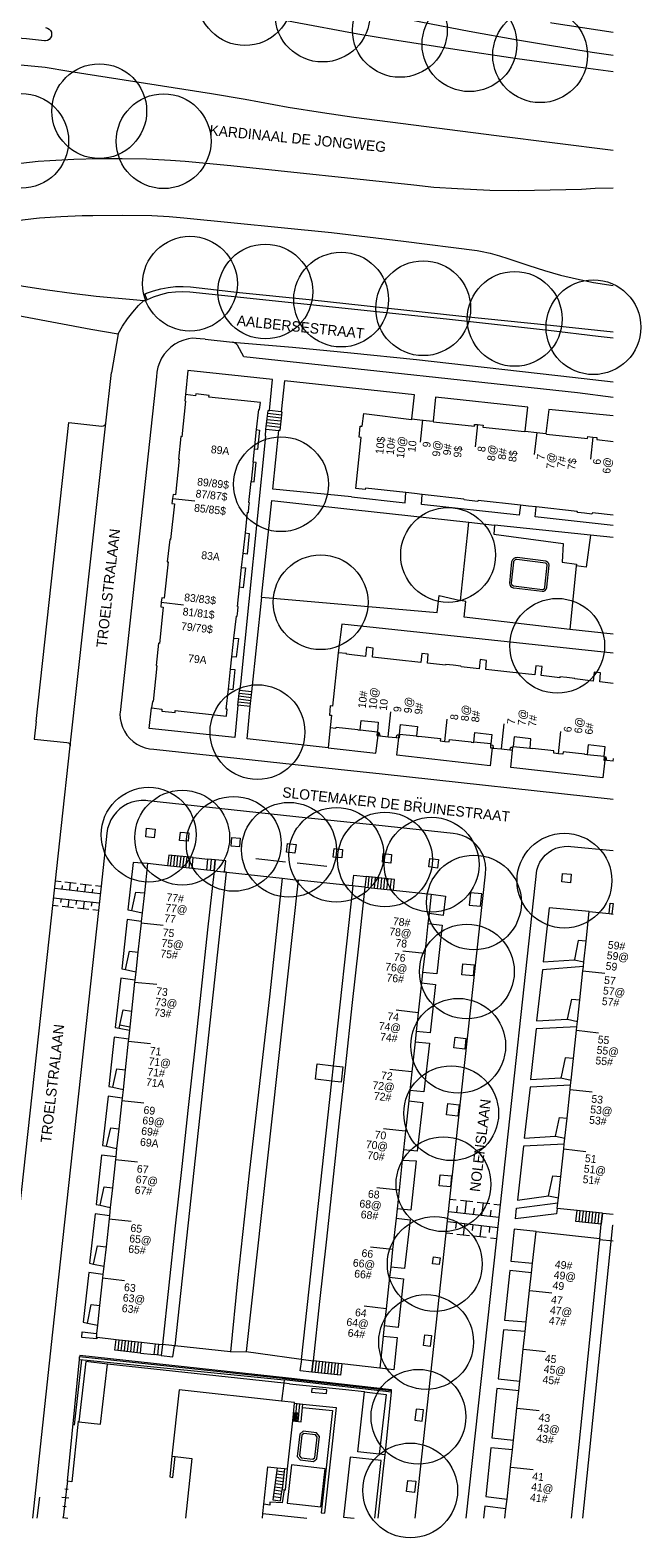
# Model space of a CAD drawing. Header units: metres. Extents: x 134994 to 136506, y 457393 to 459006.
# Tile 60 of 171: x 136421 to 136504, y 457397 to 457601. Entities that reach past the tile are written whole.
import ezdxf
from ezdxf.enums import TextEntityAlignment as Align

# ---------------------------------------------------------------- set-up
doc = ezdxf.new("R2010")
doc.units = ezdxf.units.M
for name, color, linetype, lineweight in [('B-WE-GR-BOOM-S', 250, 'Continuous', 13), ('B-WE-GW_TALUDLIJNEN', 251, 'Continuous', 5), ('B-WE-KG_BEBOUWING', 251, 'Continuous', 20), ('B-WE-KG_BEBOUWING TUSSENMUUR', 251, 'Continuous', 5), ('B-WE-KG_HUISNR', 251, 'Continuous', 5), ('B-WE-KG_ONDERGROND_REST', 251, 'Continuous', 5), ('B-WE-KG_STRAATNAAM', 251, 'Continuous', 5)]:
    doc.layers.add(name, color=color, linetype=linetype, lineweight=lineweight)
doc.styles.add('Styledgn000', font='dgn000.shx')

# ---------------------------------------------------------------- blocks, each defined once
blk = doc.blocks.new('SGR-BOOM_02')
blk.add_circle((0, 0), 6.4)

msp = doc.modelspace()

# ---------------------------------------------------------------- linework, layer by layer
at = {"layer": 'B-WE-GW_TALUDLIJNEN'}
for p, q in [((136456.99, 457415.53), (136458.12, 457415.41)), ((136456.74, 457413.14), (136457.87, 457413.02))]:
    msp.add_line(p, q, dxfattribs=at)
at = {"layer": 'B-WE-KG_BEBOUWING', "flags": 128}
for points in [[(136451.87, 457547.04), (136452.16, 457549.76), (136452.27, 457549.75), (136452.37, 457550.69), (136445.43, 457551.41), (136445.46, 457551.64), (136443.65, 457551.85), (136443.63, 457551.61), (136442.28, 457551.78), (136442.17, 457550.9), (136442.28, 457550.89), (136441.76, 457546.07), (136441.65, 457546.08), (136441.32, 457543.05), (136441.43, 457543.04), (136440.91, 457538.22), (136440.58, 457538.26), (136440.52, 457537.72), (136440.44, 457537.04), (136440.77, 457536.99), (136440.25, 457532.19), (136440.15, 457532.21), (136439.81, 457529.18), (136439.92, 457529.16), (136439.39, 457524.26), (136439.07, 457524.31), (136439, 457523.71), (136438.93, 457523.08), (136439.26, 457523.05), (136438.74, 457518.15), (136438.63, 457518.17), (136438.3, 457515.16), (136438.41, 457515.13), (136437.88, 457510.32), (136437.79, 457510.33), (136437.69, 457509.45), (136439.09, 457509.28), (136439.08, 457509.02), (136440.86, 457508.83), (136440.89, 457509.1), (136447.79, 457508.34), (136447.89, 457509.25), (136447.76, 457509.26), (136448.06, 457511.97), (136448.35, 457514.67), (136448.53, 457516.36), (136448.8, 457518.85), (136449.13, 457521.84), (136449.23, 457521.82), (136449.31, 457522.57), (136449.37, 457523.15), (136449.27, 457523.16), (136449.55, 457525.75), (136449.84, 457528.4), (136450.04, 457530.28), (136450.35, 457533.07), (136450.88, 457533), (136450.58, 457530.21), (136450.04, 457530.28)], [(136500, 457535.48), (136497.2, 457535.77), (136497.11, 457535.63), (136496.14, 457535.73), (136495.24, 457535.82), (136495.17, 457535.96), (136489.62, 457536.59), (136488.6, 457536.7), (136487.48, 457536.83), (136481.8, 457537.47), (136481.73, 457537.34), (136480.58, 457537.47), (136479.89, 457537.55), (136479.83, 457537.64), (136474.21, 457538.28), (136473.19, 457538.39), (136472.01, 457538.52), (136466.57, 457539.14), (136466.52, 457538.94), (136465.25, 457539.07), (136465.98, 457545.97), (136465.7, 457546.01), (136465.85, 457547.51), (136466.12, 457547.48), (136466.33, 457549.19), (136472.77, 457548.41), (136472.83, 457548.47), (136474.28, 457548.31), (136475.69, 457548.15), (136475.75, 457548.08), (136481.27, 457547.5), (136481.31, 457547.74), (136481.7, 457547.7), (136482.45, 457547.62), (136482.43, 457547.36), (136488.05, 457546.76), (136488.09, 457546.82), (136488.13, 457546.81), (136489.69, 457546.65), (136490.94, 457546.52), (136491, 457546.41), (136496.53, 457545.82), (136496.57, 457546.09), (136497.27, 457546.02), (136497.8, 457545.96), (136497.81, 457545.69), (136500, 457545.44)], [(136451.39, 457542.63), (136451.11, 457540.03), (136451.53, 457539.97), (136451.81, 457542.59), (136451.39, 457542.63), (136451.58, 457544.37), (136451.87, 457547.04), (136452.26, 457546.97), (136451.98, 457544.34), (136451.58, 457544.37)], [(136450.35, 457533.07), (136450.65, 457535.86), (136450.76, 457535.85), (136450.83, 457536.58), (136450.9, 457537.16), (136450.8, 457537.18), (136451.11, 457540.03)], [(136500, 457512.75), (136498.2, 457512.96), (136498.31, 457514.17), (136497.44, 457514.28), (136497.31, 457513.05), (136494.84, 457513.35), (136494.84, 457513.43), (136493.74, 457513.55), (136492.81, 457513.65), (136492.79, 457513.52), (136490.29, 457513.8), (136490.41, 457515.05), (136489.58, 457515.14), (136489.45, 457513.89), (136486.06, 457514.27), (136482.82, 457514.62), (136482.92, 457515.84), (136482.06, 457515.96), (136481.9, 457514.72), (136479.47, 457514.99), (136479.44, 457515.09), (136478.41, 457515.21), (136477.44, 457515.32), (136477.39, 457515.21), (136474.94, 457515.49), (136475.03, 457516.69), (136474.16, 457516.8), (136474.04, 457515.58), (136470.74, 457515.95), (136467.51, 457516.31), (136467.61, 457517.51), (136466.72, 457517.63), (136466.58, 457516.4), (136464.02, 457516.68), (136464.01, 457516.78), (136462.89, 457516.9), (136462.11, 457509.67), (136461.82, 457509.71), (136461.69, 457508.48), (136461.96, 457508.44), (136461.81, 457506.8), (136462.58, 457506.72), (136462.6, 457506.84), (136465.52, 457506.52), (136465.52, 457506.47), (136465.84, 457506.43), (136465.85, 457506.48), (136465.98, 457507.76), (136468.3, 457507.51), (136468.17, 457506.23), (136468.15, 457506.11), (136468.31, 457506.1), (136468.43, 457506.08), (136468.49, 457505.67), (136469.61, 457505.55), (136470.71, 457505.43), (136470.86, 457505.82), (136471.11, 457505.79), (136471.14, 457505.79), (136471.16, 457505.91), (136471.29, 457507.18), (136473.59, 457506.93), (136473.46, 457505.66), (136473.46, 457505.61), (136473.78, 457505.58), (136473.78, 457505.63), (136476.71, 457505.31), (136476.67, 457504.98), (136477.29, 457504.91), (136477.88, 457504.85), (136477.92, 457505.18), (136480.86, 457504.86), (136480.86, 457504.81), (136481.17, 457504.78), (136481.18, 457504.83), (136481.33, 457506.1), (136483.62, 457505.85), (136483.49, 457504.58), (136483.47, 457504.46), (136483.75, 457504.43), (136483.81, 457504.02), (136484.93, 457503.9), (136486.04, 457503.78), (136486.18, 457504.16), (136486.48, 457504.12), (136486.49, 457504.25), (136488.79, 457504), (136488.91, 457505.28), (136486.63, 457505.52), (136486.49, 457504.25)], [(136500, 457502.27), (136499.14, 457502.36), (136499.08, 457502.77), (136498.91, 457502.79), (136498.8, 457502.8), (136498.82, 457502.92), (136498.95, 457504.19), (136496.63, 457504.44), (136496.5, 457503.17), (136496.5, 457503.12), (136496.17, 457503.15), (136496.17, 457503.2), (136493.24, 457503.52), (136493.21, 457503.19), (136492.62, 457503.26), (136491.99, 457503.33), (136492.02, 457503.65), (136489.1, 457503.97), (136489.1, 457503.92), (136488.78, 457503.95), (136488.79, 457504)], [(136498.2, 457437.8), (136498.41, 457439.7), (136498.57, 457441.21), (136500, 457441.05)], [(136485.4, 457400), (136485.54, 457401.29), (136485.68, 457402.58), (136486.15, 457406.91), (136486.4, 457409.23), (136486.55, 457410.55), (136487.01, 457414.87), (136487.27, 457417.22), (136487.41, 457418.52), (136487.87, 457422.82), (136488.13, 457425.23), (136488.27, 457426.52), (136488.73, 457430.78), (136488.99, 457433.16), (136489.13, 457434.46), (136489.6, 457438.73), (136498.2, 457437.8), (136498.18, 457437.6), (136497.39, 457429.86), (136496.58, 457421.9), (136495.77, 457413.94), (136494.96, 457405.98), (136494.35, 457400)], [(136452.65, 457400), (136452.72, 457400.64), (136452.85, 457401.88), (136453.39, 457406.94), (136454.65, 457406.8), (136455.64, 457406.7), (136456.06, 457406.65), (136456.74, 457413.14), (136456.99, 457415.53), (136457, 457415.64), (136455.25, 457415.83), (136441.42, 457417.34), (136440.44, 457408.38), (136440.87, 457408.33), (136443.12, 457408.08), (136442.25, 457400)]]:
    msp.add_lwpolyline(points, dxfattribs=at)
at = {"layer": 'B-WE-KG_BEBOUWING'}
for points in [[(136449.84, 457528.4), (136450.36, 457528.34), (136450.07, 457525.68), (136449.55, 457525.75)], [(136448.8, 457518.85), (136449.4, 457518.8), (136449.11, 457516.29), (136448.53, 457516.36)], [(136448.35, 457514.67), (136448.94, 457514.61), (136448.85, 457513.73), (136448.65, 457511.88), (136448.06, 457511.97)], [(136465.85, 457506.48), (136468.17, 457506.23)], [(136471.16, 457505.91), (136473.46, 457505.66)], [(136483.49, 457504.58), (136481.18, 457504.83)], [(136496.5, 457503.17), (136498.82, 457502.92)], [(136446.12, 457487.44), (136445.25, 457479.46), (136444.38, 457471.47), (136443.51, 457463.48), (136442.64, 457455.48), (136441.77, 457447.49), (136440.89, 457439.49), (136440.02, 457431.5), (136439.14, 457423.45)], [(136466.48, 457485.23), (136470.33, 457484.82), (136475.43, 457484.27), (136475.15, 457481.69), (136475, 457480.32), (136474.56, 457476.28), (136474.28, 457473.7), (136474.13, 457472.33), (136473.69, 457468.28), (136473.42, 457465.73), (136473.27, 457464.36), (136472.83, 457460.28), (136472.55, 457457.75), (136472.4, 457456.36), (136471.96, 457452.28), (136471.69, 457449.76), (136471.54, 457448.37), (136471.1, 457444.29), (136470.83, 457441.8), (136470.69, 457440.53), (136470.23, 457436.29), (136469.97, 457433.93), (136469.83, 457432.56), (136469.36, 457428.29), (136469.11, 457425.97), (136468.96, 457424.61), (136468.5, 457420.29), (136463.37, 457420.85), (136459.51, 457421.28)], [(136498.57, 457441.21), (136495.13, 457441.57), (136492.46, 457441.85), (136492.55, 457442.6), (136492.62, 457443.28), (136492.93, 457446.16), (136493.33, 457449.87), (136493.4, 457450.51), (136493.49, 457451.32), (136493.78, 457454.03), (136494.2, 457457.89), (136494.26, 457458.5), (136494.33, 457459.18), (136494.65, 457462.11), (136495.06, 457465.9), (136495.11, 457466.39), (136495.19, 457467.1), (136495.5, 457470), (136495.93, 457473.92), (136495.99, 457474.5), (136496.05, 457475.13), (136496.36, 457477.93), (136496.79, 457481.93), (136499.46, 457481.66), (136500, 457481.6)], [(136495.93, 457400), (136499.97, 457439.58), (136500, 457439.58)]]:
    msp.add_lwpolyline(points, dxfattribs=at)
at = {"layer": 'B-WE-KG_BEBOUWING', "flags": 128}
for points in [[(136440.88, 457423.27), (136447.78, 457487.26), (136447.55, 457487.29), (136447.71, 457488.78), (136446.28, 457488.93), (136446.12, 457487.44), (136445.13, 457487.55), (136443.15, 457487.77), (136439.85, 457488.13), (136437.14, 457488.42), (136436.71, 457484.46), (136436.42, 457481.77), (136436.29, 457480.6), (136436.27, 457480.42), (136435.84, 457476.44), (136435.55, 457473.8), (136435.43, 457472.69), (136435.4, 457472.42), (136434.98, 457468.48), (136434.7, 457465.9), (136434.57, 457464.72), (136434.54, 457464.43), (136434.12, 457460.55), (136433.83, 457457.91), (136433.7, 457456.74), (136433.67, 457456.43), (136433.26, 457452.61), (136432.97, 457449.95), (136432.84, 457448.81), (136432.8, 457448.44), (136432.39, 457444.63), (136432.11, 457441.99), (136431.98, 457440.86), (136431.94, 457440.44), (136431.53, 457436.66), (136431.24, 457434.03), (136431.12, 457432.9), (136431.07, 457432.45), (136430.67, 457428.74), (136430.38, 457426.06), (136430.26, 457424.96), (136430.23, 457424.7), (136430.2, 457424.46), (136430.32, 457424.45), (136432.89, 457424.16), (136436.33, 457423.77), (136438.21, 457423.56), (136439.14, 457423.45), (136438.98, 457421.99), (136440.57, 457421.81), (136440.76, 457423.27)], [(136460.38, 457429.27), (136459.51, 457421.28), (136459.34, 457419.73), (136457.76, 457419.9), (136457.97, 457421.44), (136457.93, 457421.45), (136462.04, 457459.04), (136462.26, 457461.12), (136463.52, 457460.98), (136463.29, 457458.9), (136462.04, 457459.04), (136459.81, 457459.29), (136460.04, 457461.37), (136462.26, 457461.12), (136464.91, 457485.4), (136464.82, 457485.41), (136464.98, 457486.87), (136466.64, 457486.69), (136466.48, 457485.23), (136465.61, 457477.25), (136464.74, 457469.25), (136463.87, 457461.25), (136462.99, 457453.26), (136462.12, 457445.26), (136461.25, 457437.27)], [(136431.72, 457420.81), (136428.82, 457421.15), (136427.88, 457413.04), (136430.79, 457412.7)], [(136466.45, 457417.06), (136469.34, 457416.73), (136468.43, 457408.67), (136465.54, 457408.99)]]:
    msp.add_lwpolyline(points, close=True, dxfattribs=at)
at = {"layer": 'B-WE-KG_BEBOUWING TUSSENMUUR'}
for p, q in [((136474.28, 457548.33), (136473.95, 457545.35)), ((136481.7, 457547.7), (136481.38, 457544.72)), ((136489.69, 457546.65), (136489.36, 457543.67)), ((136497.27, 457546.02), (136496.94, 457543.03)), ((136440.52, 457537.72), (136443.53, 457537.39)), ((136439, 457523.71), (136441.98, 457523.38)), ((136469.61, 457505.55), (136469.98, 457508.92)), ((136477.29, 457504.91), (136477.61, 457507.9)), ((136484.93, 457503.9), (136485.3, 457507.31)), ((136492.62, 457503.26), (136492.94, 457506.25)), ((136500, 457502.6), (136499.96, 457502.27)), ((136436.27, 457480.42), (136439.26, 457480.1)), ((136474.57, 457476.27), (136471.59, 457476.6)), ((136495.92, 457473.92), (136498.9, 457473.6)), ((136435.4, 457472.42), (136438.39, 457472.11)), ((136471.06, 457468.56), (136470.72, 457468.6)), ((136473.7, 457468.28), (136471.06, 457468.56)), ((136495.05, 457465.91), (136498.04, 457465.58)), ((136434.54, 457464.43), (136437.52, 457464.11)), ((136471.06, 457460.47), (136469.86, 457460.6)), ((136472.84, 457460.28), (136471.06, 457460.47)), ((136494.19, 457457.89), (136497.17, 457457.57)), ((136433.67, 457456.43), (136436.65, 457456.12)), ((136471.06, 457452.38), (136468.99, 457452.61)), ((136471.97, 457452.28), (136471.06, 457452.38)), ((136493.33, 457449.87), (136496.31, 457449.55)), ((136471.06, 457444.29), (136468.12, 457444.61)), ((136471.1, 457444.29), (136471.06, 457444.29)), ((136431.94, 457440.44), (136434.92, 457440.13)), ((136470.23, 457436.29), (136467.25, 457436.61)), ((136431.07, 457432.45), (136434.05, 457432.13)), ((136488.75, 457430.77), (136491.73, 457430.46)), ((136469.36, 457428.29), (136466.38, 457428.62)), ((136487.9, 457422.82), (136490.89, 457422.5)), ((136487.05, 457414.86), (136490.04, 457414.55)), ((136486.21, 457406.91), (136489.19, 457406.59))]:
    msp.add_line(p, q, dxfattribs=at)
at = {"layer": 'B-WE-KG_BEBOUWING TUSSENMUUR', "flags": 128}
msp.add_lwpolyline([(136432.8, 457448.44), (136435.79, 457448.12)], dxfattribs=at)
at = {"layer": 'B-WE-KG_ONDERGROND_REST'}
for p, q in [((136433.19, 457559.97), (136432.26, 457554.76)), ((136444.93, 457559.23), (136448.6, 457558.85)), ((136431.51, 457547.92), (136432.26, 457554.76)), ((136455.13, 457548.15), (136453.28, 457548.37)), ((136455.18, 457548.57), (136453.33, 457548.78)), ((136455.23, 457548.99), (136453.37, 457549.2)), ((136455.17, 457549.42), (136453.6, 457549.6)), ((136426.71, 457504.31), (136431.51, 457547.92)), ((136453.06, 457546.16), (136453.13, 457547.11)), ((136453.13, 457547.11), (136454.86, 457546.91)), ((136455.04, 457547.32), (136453.18, 457547.53)), ((136455.08, 457547.73), (136453.23, 457547.95)), ((136480.33, 457532.78), (136480.52, 457534.53)), ((136480.52, 457534.53), (136483.99, 457534.14)), ((136496.93, 457532.79), (136483.99, 457534.14)), ((136479.42, 457523.95), (136480.33, 457532.78)), ((136500, 457532.47), (136496.93, 457532.79)), ((136495.03, 457528.62), (136494.17, 457520.02)), ((136452.52, 457524.39), (136451.18, 457511.62)), ((136500, 457519.41), (136494.17, 457520.02)), ((136449.31, 457509.83), (136449.55, 457511.81)), ((136451.18, 457511.62), (136449.55, 457511.81)), ((136450.99, 457509.63), (136449.31, 457509.83)), ((136451.03, 457510.03), (136449.36, 457510.22)), ((136451.08, 457510.42), (136449.41, 457510.62)), ((136451.13, 457510.82), (136449.45, 457511.02)), ((136451.17, 457511.22), (136449.5, 457511.41)), ((136461.81, 457506.8), (136461.55, 457504.04)), ((136468.31, 457506.1), (136468.26, 457505.7)), ((136468.26, 457505.7), (136468.49, 457505.67)), ((136471.06, 457505.4), (136471.11, 457505.79)), ((136470.71, 457505.43), (136471.06, 457505.4)), ((136483.67, 457504.03), (136483.81, 457504.02)), ((136486.04, 457503.78), (136486.44, 457503.73)), ((136486.44, 457503.73), (136486.48, 457504.12)), ((136498.91, 457502.79), (136498.87, 457502.39)), ((136499.14, 457502.36), (136498.87, 457502.39)), ((136440.26, 457488.09), (136440.42, 457489.56)), ((136440.68, 457488.04), (136440.84, 457489.51)), ((136441.09, 457487.99), (136441.25, 457489.47)), ((136441.5, 457487.95), (136441.66, 457489.42)), ((136441.91, 457487.9), (136442.07, 457489.38)), ((136442.33, 457487.86), (136442.49, 457489.33)), ((136442.74, 457487.81), (136442.9, 457489.29)), ((136443.15, 457487.77), (136443.31, 457489.23)), ((136443.31, 457489.23), (136445.3, 457489.03)), ((136445.13, 457487.55), (136445.3, 457489.03)), ((136445.63, 457487.49), (136445.79, 457488.98)), ((136455.75, 457488.63), (136451.77, 457489.06)), ((136461.33, 457488.03), (136457.35, 457488.46)), ((136424.71, 457486.08), (136425.47, 457485.99)), ((136425.61, 457484.97), (136425.67, 457485.46)), ((136425.98, 457485.93), (136427.52, 457485.75)), ((136426.64, 457484.85), (136426.75, 457485.84)), ((136427.66, 457484.73), (136427.72, 457485.22)), ((136428.04, 457485.69), (136429.58, 457485.51)), ((136428.69, 457484.61), (136428.81, 457485.6)), ((136430.09, 457485.45), (136430.86, 457485.36)), ((136455.33, 457486.46), (136457.46, 457486.19)), ((136466.91, 457485.18), (136467.07, 457486.64)), ((136467.34, 457485.14), (136467.49, 457486.6)), ((136467.77, 457485.09), (136467.92, 457486.55)), ((136468.19, 457485.05), (136468.35, 457486.5)), ((136468.62, 457485), (136468.78, 457486.46)), ((136469.05, 457484.95), (136469.2, 457486.41)), ((136469.47, 457484.91), (136469.63, 457486.37)), ((136469.9, 457484.86), (136470.06, 457486.32)), ((136430.61, 457483.06), (136424.46, 457483.76)), ((136424.61, 457485.08), (136430.75, 457484.37)), ((136425.46, 457483.65), (136425.4, 457483.15)), ((136426.49, 457483.53), (136426.38, 457482.53)), ((136427.53, 457483.41), (136427.47, 457482.91)), ((136428.56, 457483.29), (136428.45, 457482.3)), ((136429.6, 457483.17), (136429.54, 457482.67)), ((136429.72, 457484.49), (136429.77, 457484.98)), ((136418.4, 457428.33), (136424.17, 457481.08)), ((136425.09, 457482.68), (136424.35, 457482.77)), ((136427.16, 457482.45), (136425.6, 457482.62)), ((136429.23, 457482.21), (136427.67, 457482.39)), ((136430.5, 457482.06), (136429.74, 457482.15)), ((136435.04, 457482.06), (136436.42, 457481.77)), ((136500, 457483.03), (136499.84, 457481.62)), ((136494.74, 457475.4), (136496.05, 457475.13)), ((136434.17, 457474.09), (136435.55, 457473.8)), ((136493.83, 457467.39), (136495.19, 457467.1)), ((136433.32, 457466.18), (136434.7, 457465.9)), ((136433.41, 457466.63), (136434.73, 457466.35)), ((136492.93, 457459.47), (136494.33, 457459.18)), ((136432.47, 457458.2), (136433.83, 457457.91)), ((136492.23, 457451.58), (136493.49, 457451.32)), ((136431.6, 457450.23), (136432.97, 457449.95)), ((136477.97, 457443.11), (136478.82, 457443.01)), ((136479.38, 457442.95), (136481.08, 457442.76)), ((136480.04, 457441.16), (136480.23, 457442.85)), ((136481.64, 457442.69), (136483.34, 457442.5)), ((136482.3, 457440.91), (136482.49, 457442.6)), ((136483.91, 457442.44), (136484.76, 457442.34)), ((136491.27, 457443.56), (136492.62, 457443.28)), ((136430.75, 457442.28), (136432.11, 457441.99)), ((136477.78, 457441.42), (136484.56, 457440.65)), ((136478.91, 457441.29), (136479.01, 457442.14)), ((136481.17, 457441.03), (136481.27, 457441.88)), ((136483.43, 457440.78), (136483.53, 457441.62)), ((136492.46, 457441.85), (136492.35, 457441.1)), ((136495.4, 457440.02), (136495.56, 457441.52)), ((136495.83, 457439.97), (136495.99, 457441.48)), ((136496.26, 457439.93), (136496.42, 457441.43)), ((136496.69, 457439.88), (136496.85, 457441.39)), ((136497.12, 457439.84), (136497.28, 457441.34)), ((136497.55, 457439.79), (136497.71, 457441.3)), ((136497.98, 457439.75), (136498.14, 457441.25)), ((136478.36, 457438.41), (136477.51, 457438.5)), ((136484.46, 457439.24), (136477.68, 457440.01)), ((136478.81, 457439.88), (136478.73, 457439.13)), ((136480.62, 457438.15), (136478.92, 457438.34)), ((136479.94, 457439.75), (136479.77, 457438.25)), ((136481.07, 457439.62), (136480.99, 457438.87)), ((136482.2, 457439.49), (136482.03, 457437.99)), ((136483.33, 457439.37), (136483.25, 457438.61)), ((136482.88, 457437.9), (136481.18, 457438.09)), ((136484.3, 457437.73), (136483.45, 457437.83)), ((136500, 457437.41), (136498.18, 457437.6)), ((136429.86, 457434.32), (136431.24, 457434.03)), ((136429.01, 457426.34), (136430.38, 457426.06)), ((136433.16, 457422.65), (136433.32, 457424.11)), ((136433.59, 457422.6), (136433.75, 457424.06)), ((136434.02, 457422.55), (136434.18, 457424.01)), ((136434.45, 457422.5), (136434.61, 457423.96)), ((136434.88, 457422.46), (136435.04, 457423.91)), ((136435.31, 457422.41), (136435.47, 457423.86)), ((136435.74, 457422.36), (136435.9, 457423.82)), ((136436.17, 457422.31), (136436.33, 457423.77)), ((136436.17, 457422.31), (136438.04, 457422.1)), ((136438.04, 457422.1), (136438.21, 457423.56)), ((136438.51, 457422.04), (136438.68, 457423.5)), ((136448.35, 457422.47), (136450.44, 457422.5)), ((136427.29, 457412.58), (136428.28, 457421.38)), ((136429, 457421.35), (136455.58, 457418.67)), ((136459.77, 457419.68), (136459.94, 457421.23)), ((136460.2, 457419.64), (136460.37, 457421.18)), ((136460.63, 457419.59), (136460.8, 457421.14)), ((136461.06, 457419.54), (136461.23, 457421.09)), ((136461.49, 457419.49), (136461.65, 457421.04)), ((136461.92, 457419.45), (136462.08, 457420.99)), ((136462.35, 457419.4), (136462.51, 457420.95)), ((136462.77, 457419.35), (136462.94, 457420.9)), ((136456.32, 457418.16), (136463.9, 457417.4)), ((136463.9, 457417.4), (136466.38, 457417.13)), ((136466.38, 457417.13), (136466.45, 457417.06)), ((136456.92, 457413.12), (136457.02, 457414.29)), ((136457.11, 457413.1), (136457.31, 457415.49)), ((136457.29, 457413.08), (136457.39, 457414.27)), ((136457.49, 457413.06), (136457.7, 457415.45)), ((136427.77, 457413.09), (136427.88, 457413.04)), ((136455.54, 457405.8), (136454.53, 457405.93)), ((136455.59, 457406.23), (136454.59, 457406.37)), ((136426.19, 457403.97), (136425.93, 457401.62)), ((136426.18, 457403.97), (136425.93, 457401.62)), ((136425.95, 457403.99), (136426.42, 457403.94)), ((136426.31, 457404.99), (136426.19, 457403.97)), ((136455.3, 457403.63), (136454.24, 457403.77)), ((136455.36, 457404.06), (136454.3, 457404.21)), ((136455.4, 457404.49), (136454.36, 457404.64)), ((136455.45, 457404.93), (136454.42, 457405.07)), ((136455.5, 457405.36), (136454.48, 457405.5)), ((136455.34, 457403.88), (136455.6, 457403.85)), ((136422.25, 457400), (136422.58, 457402.85)), ((136425.58, 457402.84), (136426.52, 457402.74)), ((136425.69, 457401.64), (136426.16, 457401.59)), ((136455.16, 457402.77), (136454.12, 457402.91)), ((136455.23, 457403.2), (136454.18, 457403.34)), ((136425.93, 457401.62), (136425.76, 457400.08)), ((136452.72, 457400.64), (136458.67, 457400))]:
    msp.add_line(p, q, dxfattribs=at)
at = {"layer": 'B-WE-KG_ONDERGROND_REST', "flags": 128}
for points in [[(136465.55, 457600.45), (136456.85, 457602.05), (136448.15, 457603.74), (136446.48, 457604.11)], [(136461.08, 457604.84), (136467.56, 457603.43), (136474.06, 457602.09), (136480.57, 457600.84), (136487.09, 457599.66), (136490.87, 457599.02)], [(136423.37, 457601.33), (136423.63, 457601.27), (136423.86, 457601.13), (136424.04, 457600.94), (136424.15, 457600.7), (136424.19, 457600.43), (136424.15, 457600.17), (136424.03, 457599.93), (136423.85, 457599.73), (136423.62, 457599.6), (136423.36, 457599.54), (136423.24, 457599.54)], [(136500, 457600.68), (136491.72, 457601.93), (136491.57, 457601.95)], [(136423.24, 457599.54), (136420.78, 457599.8), (136418.32, 457599.98), (136415.85, 457600.08), (136413.38, 457600.09), (136411.53, 457600.05)], [(136495.3, 457595.96), (136487.03, 457597.1), (136478.62, 457598.35), (136470.23, 457599.67), (136465.55, 457600.45)], [(136490.87, 457599.02), (136497.18, 457598.02), (136500, 457597.6)], [(136413.31, 457596.59), (136415.87, 457596.54), (136418.43, 457596.42), (136420.98, 457596.21), (136423.32, 457595.96)], [(136423.32, 457595.96), (136426.53, 457595.42), (136445.77, 457592.44), (136450.3, 457591.64), (136456.11, 457590.58), (136460.75, 457589.84), (136464.98, 457589.24), (136484.24, 457586.75), (136500, 457584.78)], [(136500, 457595.34), (136495.3, 457595.96)], [(136422.35, 457583.23), (136420.02, 457582.95), (136417.71, 457582.58), (136415.41, 457582.14), (136412.94, 457581.57)], [(136440.25, 457583.39), (136436.98, 457583.54), (136433.72, 457583.61), (136430.45, 457583.6), (136427.19, 457583.51), (136423.93, 457583.34), (136422.35, 457583.23)], [(136448.39, 457582.64), (136442.23, 457583.22), (136440.25, 457583.39)], [(136475.8, 457579.73), (136473.08, 457580.05), (136448.39, 457582.64)], [(136483.37, 457579.33), (136478.99, 457579.53), (136475.8, 457579.73)], [(136495.72, 457579.47), (136491.5, 457579.35), (136487.27, 457579.3), (136483.37, 457579.33)], [(136500, 457579.65), (136497.58, 457579.58), (136495.72, 457579.47)], [(136412.5, 457573.53), (136414.32, 457574.09), (136416.15, 457574.58), (136418.01, 457574.98), (136419.88, 457575.3), (136421.76, 457575.55), (136422.55, 457575.63)], [(136422.55, 457575.63), (136425.44, 457575.82), (136428.33, 457575.93), (136429.75, 457575.95)], [(136429.75, 457575.95), (136433.73, 457575.99), (136437.74, 457575.95)], [(136437.74, 457575.95), (136440.06, 457575.82), (136442.03, 457575.63)], [(136442.03, 457575.63), (136461.97, 457573.64), (136471.7, 457572.48)], [(136471.7, 457572.48), (136481.65, 457571.21), (136482.1, 457571.12), (136483.4, 457570.85), (136484.67, 457570.5), (136485.79, 457570.13), (136488.61, 457569.2), (136490.74, 457568.52), (136492.9, 457567.91), (136495.08, 457567.38), (136497.34, 457566.91), (136500, 457566.48)], [(136430.21, 457565.02), (136426.93, 457565.39), (136423.65, 457565.85), (136420.38, 457566.38), (136418.95, 457566.64)], [(136436.58, 457564.43), (136435.68, 457564.49), (136430.21, 457565.02)], [(136437.09, 457564.56), (136436.78, 457565.34), (136437.02, 457565.44), (136437.96, 457565.78), (136438.93, 457566.04), (136439.93, 457566.23), (136440.93, 457566.34), (136441.93, 457566.37), (136442.94, 457566.32), (136449.57, 457565.57), (136458.96, 457564.58), (136479.56, 457562.37), (136491.56, 457561.13), (136500, 457560.22)], [(136437.09, 457564.56), (136436.98, 457564.51), (136436.78, 457564.42)], [(136439.86, 457565.49), (136438.87, 457565.24), (136437.91, 457564.91), (136437.09, 457564.56)], [(136500, 457559.39), (136498, 457559.61), (136491.3, 457560.43), (136477.49, 457561.93), (136442.87, 457565.6), (136441.89, 457565.64), (136440.9, 457565.61), (136439.86, 457565.49)], [(136410.54, 457564.16), (136429.48, 457560.6), (136433.19, 457559.97)], [(136433.19, 457559.97), (136433.78, 457560.99), (136434.44, 457561.97), (136435.16, 457562.91), (136435.94, 457563.79), (136436.58, 457564.43)], [(136436.78, 457564.42), (136436.58, 457564.43)], [(136444.93, 457559.23), (136444.26, 457559.31), (136443.17, 457559.39), (136442.65, 457559.31), (136442.02, 457559.13), (136441.41, 457558.88), (136440.83, 457558.56), (136440.3, 457558.17), (136439.82, 457557.72), (136439.4, 457557.22), (136439.04, 457556.66), (136438.75, 457556.07), (136438.54, 457555.45), (136438.4, 457554.81), (136438.34, 457554.15), (136433.43, 457508.82), (136433.42, 457508.65), (136433.45, 457508.03), (136433.56, 457507.43), (136433.75, 457506.85), (136434.01, 457506.29), (136434.34, 457505.78), (136434.73, 457505.31), (136435.18, 457504.9), (136435.68, 457504.55), (136436.23, 457504.27), (136436.8, 457504.06), (136437.4, 457503.92), (136438.01, 457503.87), (136462.87, 457501.18), (136468.81, 457500.52), (136500, 457497.11)], [(136500, 457551.38), (136495.18, 457551.98), (136466.83, 457555.08), (136450.14, 457556.88), (136449.28, 457558.44), (136449.07, 457558.65), (136448.81, 457558.79), (136448.6, 457558.85)], [(136448.6, 457558.85), (136456.71, 457558.16), (136464.57, 457557.42), (136473.47, 457556.5), (136494.54, 457554.12), (136500, 457553.47)], [(136453.6, 457549.6), (136454.02, 457553.78), (136442.6, 457555.03), (136442.28, 457551.78)], [(136472.83, 457548.47), (136473.2, 457551.73), (136455.62, 457553.62), (136455.17, 457549.42)], [(136488.13, 457546.81), (136488.48, 457550.04), (136476.02, 457551.41), (136475.69, 457548.15)], [(136453.13, 457547.11), (136453.42, 457549.62), (136453.6, 457549.6)], [(136455.17, 457549.42), (136455.27, 457549.41), (136454.99, 457546.9), (136454.86, 457546.91)], [(136500, 457548.9), (136491.32, 457549.76), (136490.94, 457546.52)], [(136422.11, 457507.61), (136426.53, 457547.98), (136430.97, 457547.51), (136431.17, 457547.54), (136431.35, 457547.65), (136431.48, 457547.81), (136431.51, 457547.92)], [(136464.68, 457537.95), (136454.05, 457538.98), (136454.86, 457546.91)], [(136453.06, 457546.16), (136449.68, 457512.65), (136449.55, 457511.81)], [(136464.68, 457537.95), (136471.91, 457537.15), (136472.01, 457538.52)], [(136487.48, 457536.83), (136487.31, 457535.48), (136474.12, 457536.92), (136474.21, 457538.28)], [(136452.52, 457524.39), (136453.9, 457537.47), (136464.87, 457536.24), (136480.52, 457534.53)], [(136500, 457534.09), (136489.47, 457535.23), (136489.62, 457536.59)], [(136483.99, 457534.14), (136483.88, 457532.93), (136483.9, 457532.92)], [(136483.9, 457532.92), (136493.28, 457531.63), (136493.11, 457529.11), (136495.05, 457528.86), (136495.03, 457528.62)], [(136496.93, 457532.79), (136496.36, 457528.45), (136495.03, 457528.62)], [(136486.01, 457526.3), (136486.04, 457526.09), (136486.15, 457525.9), (136486.32, 457525.75), (136486.52, 457525.68), (136486.6, 457525.67), (136490.43, 457525.2), (136490.64, 457525.22), (136490.83, 457525.31), (136490.96, 457525.46), (136491.04, 457525.66), (136491.05, 457525.77), (136491.36, 457528.73), (136491.32, 457528.93), (136491.2, 457529.09), (136491.03, 457529.21), (136490.91, 457529.24), (136487.03, 457529.74), (136486.8, 457529.72), (136486.58, 457529.62), (136486.42, 457529.46), (136486.32, 457529.25), (136486.3, 457529.17), (136486.01, 457526.3)], [(136486.26, 457526.29), (136486.3, 457526.13), (136486.4, 457526), (136486.55, 457525.93), (136490.46, 457525.45), (136490.61, 457525.47), (136490.73, 457525.57), (136490.79, 457525.71), (136490.8, 457525.76), (136491.11, 457528.72), (136491.07, 457528.86), (136490.96, 457528.96), (136490.88, 457528.99), (136487.01, 457529.49), (136486.82, 457529.47), (136486.67, 457529.37), (136486.57, 457529.21), (136486.54, 457529.14), (136486.26, 457526.29)], [(136452.52, 457524.39), (136476.23, 457522.34), (136476.5, 457524.62), (136479.42, 457523.95)], [(136494.17, 457520.02), (136479.89, 457521.69), (136480.12, 457523.81), (136479.42, 457523.95)], [(136500, 457516.82), (136463.39, 457520.77), (136462.89, 457516.9)], [(136450.99, 457509.63), (136451.22, 457511.62), (136451.18, 457511.62)], [(136449.31, 457509.83), (136448.93, 457505.43), (136437.36, 457506.67), (136437.69, 457509.45)], [(136461.55, 457504.04), (136450.57, 457505.27), (136450.99, 457509.63)], [(136422.11, 457507.61), (136421.85, 457505.24), (136426.24, 457504.78), (136426.26, 457504.78), (136426.45, 457504.73), (136426.61, 457504.61), (136426.7, 457504.44), (136426.71, 457504.31)], [(136461.55, 457504.04), (136467.97, 457503.33), (136468.26, 457505.7)], [(136468.15, 457506.11), (136468.11, 457505.72), (136468.26, 457505.7)], [(136471.14, 457505.79), (136471.1, 457505.39), (136471.06, 457505.4)], [(136424.71, 457486.08), (136425.49, 457493.17), (136426.71, 457504.31)], [(136483.67, 457504.03), (136483.41, 457501.64), (136470.82, 457503.05), (136471.06, 457505.4)], [(136483.47, 457504.46), (136483.43, 457504.06), (136483.67, 457504.03)], [(136498.87, 457502.39), (136498.64, 457500.01), (136486.19, 457501.39), (136486.44, 457503.73)], [(136498.8, 457502.8), (136498.76, 457502.4), (136498.87, 457502.39)], [(136467.98, 457493.6), (136458.41, 457494.61), (136437.18, 457496.91), (136436.9, 457496.94), (136436.27, 457496.94), (136435.64, 457496.86), (136435.03, 457496.7), (136434.45, 457496.47), (136433.9, 457496.16), (136433.39, 457495.79), (136432.93, 457495.36), (136432.53, 457494.87), (136432.2, 457494.33), (136431.94, 457493.76), (136431.75, 457493.16), (136431.64, 457492.54), (136430.86, 457485.36)], [(136477.98, 457443.11), (136482.77, 457487.01), (136482.78, 457487.1), (136482.81, 457487.72), (136482.77, 457488.34), (136482.64, 457488.95), (136482.44, 457489.54), (136482.16, 457490.09), (136481.95, 457490.42), (136481.57, 457490.9), (136481.12, 457491.34), (136480.72, 457491.65), (136480.18, 457491.97), (136479.61, 457492.21), (136479.01, 457492.39), (136478.4, 457492.48), (136467.98, 457493.6)], [(136436.89, 457492.01), (136437.01, 457493.19), (136438.16, 457493.07), (136438.04, 457491.89), (136436.89, 457492.01)], [(136441.47, 457491.53), (136441.57, 457492.68), (136442.73, 457492.58), (136442.63, 457491.43), (136441.47, 457491.53)], [(136448.41, 457490.77), (136448.5, 457491.92), (136449.66, 457491.83), (136449.57, 457490.68), (136448.41, 457490.77)], [(136443.31, 457489.23), (136440.01, 457489.57), (136439.85, 457488.13)], [(136455.9, 457489.97), (136456.04, 457491.12), (136457.19, 457490.99), (136457.05, 457489.84), (136455.9, 457489.97)], [(136462.21, 457489.28), (136462.33, 457490.44), (136463.48, 457490.34), (136463.36, 457489.18), (136462.21, 457489.28)], [(136468.85, 457488.61), (136468.94, 457489.77), (136470.09, 457489.63), (136470, 457488.47), (136468.85, 457488.61)], [(136484.79, 457442.34), (136489.72, 457487.54), (136489.89, 457488.09), (136490.13, 457488.62), (136490.45, 457489.1), (136490.83, 457489.54), (136491.26, 457489.91), (136491.74, 457490.23), (136492.26, 457490.48), (136492.81, 457490.65), (136493.38, 457490.74), (136493.96, 457490.76), (136494.29, 457490.73), (136500, 457490.17)], [(136437.14, 457488.42), (136435.22, 457488.58), (136434.49, 457482.16), (136435.04, 457482.06)], [(136446.12, 457487.44), (136446.28, 457488.93), (136445.3, 457489.03)], [(136446.12, 457487.44), (136455.33, 457486.46)], [(136475.14, 457487.96), (136475.25, 457489.1), (136476.41, 457488.96), (136476.3, 457487.82), (136475.14, 457487.96)], [(136424.35, 457482.77), (136424.71, 457486.08)], [(136430.86, 457485.36), (136430.5, 457482.06)], [(136455.33, 457486.46), (136453.66, 457470.84), (136450.87, 457446.6), (136449.27, 457432.09), (136448.35, 457422.47)], [(136457.46, 457486.19), (136450.44, 457422.5)], [(136466.48, 457485.23), (136457.46, 457486.19)], [(136470.33, 457484.82), (136470.48, 457486.27), (136466.64, 457486.69), (136466.48, 457485.23)], [(136493.06, 457485.93), (136493.15, 457487.09), (136494.34, 457486.97), (136494.25, 457485.81), (136493.06, 457485.93)], [(136435.04, 457482.06), (136435.58, 457484.55), (136436.71, 457484.46)], [(136475.43, 457484.27), (136477.36, 457484.01), (136477.06, 457481.42), (136475.15, 457481.69)], [(136480.77, 457484.48), (136480.59, 457482.82), (136482.09, 457482.66), (136482.27, 457484.31), (136480.77, 457484.48)], [(136430.5, 457482.06), (136424.32, 457425.11), (136421.61, 457400)], [(136424.17, 457481.08), (136424.35, 457482.77)], [(136496.79, 457481.93), (136491.35, 457482.46), (136490.55, 457475.13), (136494.74, 457475.4)], [(136499.46, 457481.66), (136499.62, 457483.07), (136500, 457483.03)], [(136436.29, 457480.6), (136434.39, 457480.88), (136433.65, 457474.19), (136434.17, 457474.09)], [(136475, 457480.32), (136476.91, 457480.09), (136476.18, 457473.53), (136474.28, 457473.7)], [(136496.36, 457477.93), (136495.3, 457478.04), (136494.78, 457475.48), (136494.74, 457475.4)], [(136434.17, 457474.09), (136434.72, 457476.58), (136435.84, 457476.44)], [(136435.43, 457472.69), (136433.53, 457472.96), (136432.78, 457466.27), (136433.32, 457466.18)], [(136479.57, 457473.41), (136479.72, 457474.89), (136481.24, 457474.73), (136481.09, 457473.25), (136479.57, 457473.41)], [(136495.99, 457474.5), (136490.45, 457474.08), (136489.67, 457467.17), (136493.83, 457467.39)], [(136474.13, 457472.33), (136476.04, 457472.1), (136475.31, 457465.56), (136473.42, 457465.73)], [(136493.83, 457467.39), (136494.41, 457470.09), (136495.5, 457470)], [(136433.32, 457466.18), (136433.85, 457468.65), (136434.98, 457468.48)], [(136434.57, 457464.72), (136432.65, 457464.99), (136431.91, 457458.31), (136432.47, 457458.2)], [(136478.51, 457463.52), (136478.68, 457464.97), (136480.14, 457464.8), (136479.97, 457463.35), (136478.51, 457463.52)], [(136495.11, 457466.39), (136489.6, 457466.11), (136488.85, 457459.25), (136492.93, 457459.47)], [(136473.27, 457464.36), (136475.21, 457464.15), (136474.46, 457457.57), (136472.55, 457457.75)], [(136494.65, 457462.11), (136493.55, 457462.2), (136492.98, 457459.61), (136492.93, 457459.47)], [(136432.47, 457458.2), (136433, 457460.69), (136434.12, 457460.55)], [(136433.7, 457456.74), (136431.82, 457457.02), (136431.06, 457450.34), (136431.6, 457450.23)], [(136494.26, 457458.5), (136488.79, 457458.22), (136488.01, 457451.34), (136492.23, 457451.58)], [(136472.4, 457456.36), (136474.31, 457456.15), (136473.55, 457449.56), (136471.69, 457449.76)], [(136477.52, 457454.5), (136477.69, 457456), (136479.2, 457455.82), (136479.02, 457454.32), (136477.52, 457454.5)], [(136431.6, 457450.23), (136432.16, 457452.73), (136433.26, 457452.61)], [(136492.23, 457451.58), (136492.76, 457454.12), (136493.78, 457454.03)], [(136432.84, 457448.81), (136430.94, 457449.05), (136430.2, 457442.38), (136430.75, 457442.28)], [(136493.4, 457450.51), (136487.89, 457450.25), (136487.09, 457442.97), (136491.27, 457443.56)], [(136471.54, 457448.37), (136473.42, 457448.25), (136472.7, 457441.61), (136470.83, 457441.8)], [(136430.75, 457442.28), (136431.28, 457444.74), (136432.39, 457444.63)], [(136476.53, 457444.9), (136476.66, 457446.39), (136478.17, 457446.26), (136478.04, 457444.76), (136476.53, 457444.9)], [(136491.27, 457443.56), (136491.87, 457446.24), (136492.93, 457446.16)], [(136477.48, 457438.51), (136477.98, 457443.11)], [(136492.35, 457441.1), (136486.82, 457440.42), (136486.98, 457441.9), (136492.55, 457442.6)], [(136431.98, 457440.86), (136430.05, 457441.1), (136429.31, 457434.45), (136429.86, 457434.32)], [(136470.69, 457440.53), (136472.58, 457440.31), (136471.85, 457433.73), (136469.97, 457433.93)], [(136484.29, 457437.74), (136484.79, 457442.34)], [(136498.57, 457441.21), (136498.41, 457439.7), (136494.97, 457440.07), (136495.13, 457441.57)], [(136473.28, 457400), (136477.48, 457438.51)], [(136489.6, 457438.73), (136486.65, 457439.04), (136486.2, 457434.74), (136489.13, 457434.46)], [(136429.86, 457434.32), (136430.4, 457436.81), (136431.53, 457436.66)], [(136480.17, 457400), (136484.29, 457437.74)], [(136475.63, 457434.38), (136475.76, 457435.29), (136476.64, 457435.16), (136476.51, 457434.26), (136475.63, 457434.38)], [(136431.12, 457432.9), (136429.19, 457433.17), (136428.46, 457426.46), (136429.01, 457426.34)], [(136469.83, 457432.56), (136471.72, 457432.35), (136470.99, 457425.74), (136469.11, 457425.97)], [(136488.99, 457433.16), (136486.07, 457433.46), (136485.33, 457426.75), (136488.27, 457426.52)], [(136429.01, 457426.34), (136429.54, 457428.88), (136430.67, 457428.74)], [(136430.32, 457424.45), (136430.29, 457424.22), (136428.25, 457424.43), (136428.33, 457425.16), (136430.26, 457424.96)], [(136436.17, 457422.31), (136432.73, 457422.7), (136432.89, 457424.16)], [(136468.96, 457424.61), (136470.84, 457424.4), (136470.41, 457420.06), (136468.5, 457420.29)], [(136474.42, 457423.31), (136474.6, 457424.78), (136475.47, 457424.67), (136475.29, 457423.2), (136474.42, 457423.31)], [(136488.13, 457425.23), (136485.2, 457425.46), (136484.47, 457418.83), (136487.41, 457418.52)], [(136439.14, 457423.45), (136438.98, 457421.99), (136438.04, 457422.1)], [(136448.35, 457422.47), (136439.14, 457423.45)], [(136450.44, 457422.5), (136459.51, 457421.28)], [(136426.31, 457404.99), (136427.93, 457421.45)], [(136427.93, 457421.45), (136427.97, 457421.82)], [(136427.93, 457421.45), (136429, 457421.35)], [(136470.09, 457417.2), (136470.1, 457417.35), (136456.19, 457418.93), (136427.98, 457421.96), (136427.97, 457421.82)], [(136470.09, 457417.2), (136456.17, 457418.78), (136427.97, 457421.82)], [(136455.53, 457418.25), (136431.72, 457420.81)], [(136463.37, 457420.85), (136463.2, 457419.31), (136459.34, 457419.73), (136459.51, 457421.28)], [(136455.53, 457418.25), (136455.25, 457415.83)], [(136455.58, 457418.67), (136455.53, 457418.25)], [(136456.32, 457418.16), (136455.53, 457418.25)], [(136470.07, 457417.01), (136457.51, 457418.45), (136455.58, 457418.67)], [(136459.28, 457417.04), (136461.3, 457416.85), (136461.34, 457417.34), (136459.33, 457417.53), (136459.28, 457417.04)], [(136469.23, 457408.57), (136470.07, 457417.01)], [(136470.07, 457417.01), (136470.09, 457417.2)], [(136487.27, 457417.22), (136484.31, 457417.5), (136483.63, 457410.87), (136486.55, 457410.55)], [(136457.87, 457413.02), (136458.05, 457414.97)], [(136458.05, 457414.97), (136458.12, 457415.41)], [(136458.05, 457414.97), (136462.12, 457414.53), (136460.59, 457400.71), (136461.04, 457400.67)], [(136458.12, 457415.41), (136462.62, 457414.95), (136461.04, 457400.67)], [(136473.39, 457414.75), (136473.21, 457413.25), (136474.23, 457413.13), (136474.42, 457414.63), (136473.39, 457414.75)], [(136427.77, 457413.09), (136426.93, 457404.93), (136426.31, 457404.99)], [(136457.34, 457408.35), (136457.73, 457407.87), (136459.54, 457407.68), (136460.02, 457408.04), (136460.35, 457411.06), (136459.97, 457411.54), (136458.17, 457411.74), (136457.7, 457411.37), (136457.34, 457408.35)], [(136457.65, 457408.44), (136457.88, 457408.15), (136459.46, 457407.99), (136459.74, 457408.2), (136460.04, 457410.97), (136459.81, 457411.26), (136458.26, 457411.43), (136457.99, 457411.21), (136457.65, 457408.44)], [(136440.44, 457408.4), (136440.13, 457405.57), (136440.55, 457405.52), (136440.87, 457408.33)], [(136464.51, 457408.24), (136463.62, 457400.16), (136465.05, 457400)], [(136467.82, 457400), (136468.68, 457407.78), (136464.51, 457408.24)], [(136468.26, 457400), (136469.01, 457406.65), (136469.23, 457408.57)], [(136469.23, 457408.57), (136468.43, 457408.67)], [(136486.4, 457409.23), (136483.49, 457409.53), (136482.8, 457402.94), (136485.68, 457402.58)], [(136454.65, 457406.8), (136454.06, 457402.47), (136455.09, 457402.34), (136455.34, 457403.88)], [(136455.64, 457406.7), (136455.34, 457403.88)], [(136455.6, 457403.85), (136455.76, 457403.83), (136456.06, 457406.66)], [(136460.54, 457401.52), (136461.12, 457406.68), (136456.58, 457407.19), (136456, 457402.03), (136460.54, 457401.52)], [(136455.6, 457403.85), (136455.31, 457402.06), (136453.67, 457402.19), (136453.65, 457401.78), (136452.85, 457401.88)], [(136472.11, 457403.6), (136472.28, 457405.11), (136473.35, 457404.99), (136473.18, 457403.48), (136472.11, 457403.6)], [(136425.76, 457400.08), (136426.39, 457400.02), (136426.39, 457400)], [(136425.76, 457400), (136425.76, 457400.08)], [(136485.54, 457401.29), (136482.68, 457401.61), (136482.49, 457400)]]:
    msp.add_lwpolyline(points, dxfattribs=at)

# ---------------------------------------------------------------- block references
at = {"layer": 'B-WE-GR-BOOM-S'}
for p in [(136450.29, 457605.31), (136460.77, 457603.08), (136471.21, 457601.01), (136480.61, 457599.08), (136490.15, 457597.59), (136430.62, 457590.04), (136420.08, 457586.03), (136439.31, 457585.98), (136442.87, 457566.74), (136453.05, 457565.68), (136463.28, 457564.59), (136474.36, 457563.42), (136486.72, 457561.98), (136497.35, 457560.86), (136455.16, 457539.65), (136477.72, 457530.1), (136460.51, 457523.71), (136492.46, 457517.83), (136451.98, 457506.17), (136437.29, 457492.32), (136441.82, 457491.92), (136448.78, 457491.08), (136456.24, 457490.28), (136462.62, 457489.6), (136469.2, 457488.97), (136475.5, 457488.27), (136493.43, 457486.11), (136481.22, 457483.16), (136480.26, 457473.84), (136479.09, 457463.81), (136478.14, 457454.7), (136477.1, 457445.11), (136475.92, 457434.34), (136474.76, 457423.8), (136473.72, 457413.7), (136472.61, 457403.75)]:
    msp.add_blockref('SGR-BOOM_02', p, dxfattribs=at)

# ---------------------------------------------------------------- texts
at = {"layer": 'B-WE-KG_HUISNR', "linetype": 'Continuous', "style": 'Styledgn000'}
for s, height, rotation, p in [('89A', 1.054, 353.6814, (136445.7, 457544.39)), ('89/89$', 1.054, 353.6814, (136443.85, 457540.02)), ('87/87$', 1.054, 353.6826, (136443.64, 457538.41)), ('85/85$', 1.054, 353.6814, (136443.44, 457536.49)), ('83A', 1.054, 353.6814, (136444.41, 457530.1)), ('83/83$', 1.054, 353.6826, (136442.1, 457524.4)), ('81/81$', 1.054, 353.6814, (136441.9, 457522.48)), ('79/79$', 1.054, 353.6814, (136441.67, 457520.5)), ('8@', 1.054, 83.8211, (136479.95, 457507.66)), ('8', 1.05, 83.8211, (136478.51, 457507.82)), ('8#', 1.054, 83.8211, (136481.37, 457507.51)), ('7', 1.05, 83.8211, (136486.2, 457507.23)), ('7@', 1.054, 83.8211, (136487.64, 457507.08)), ('7#', 1.054, 83.8211, (136489.06, 457506.93)), ('6@', 1.054, 83.8211, (136495.27, 457506.01)), ('6', 1.05, 83.8211, (136493.83, 457506.17)), ('6#', 1.054, 83.8211, (136496.69, 457505.86))]:
    msp.add_text(s, height=height, rotation=rotation, dxfattribs=at).set_placement(p, align=Align.MIDDLE_LEFT)
for s, height, rotation, p in [('10$', 1.054, 83.7398, (136468.69, 457546.06)), ('10#', 1.054, 83.7398, (136470.11, 457545.97)), ('10@', 1.054, 83.7398, (136471.57, 457546.13)), ('10', 1.054, 83.7411, (136472.95, 457545.56)), ('9', 1.05, 83.7398, (136474.87, 457545.41)), ('9@', 1.054, 83.7398, (136476.33, 457545.6)), ('9#', 1.054, 83.7398, (136477.72, 457545.12)), ('9$', 1.054, 83.7398, (136479.12, 457544.82)), ('8', 1.05, 83.7398, (136482.29, 457544.79)), ('8@', 1.054, 83.7398, (136483.76, 457545)), ('8#', 1.054, 83.7398, (136485.14, 457544.52)), ('8$', 1.054, 83.7398, (136486.55, 457544.22)), ('7', 1.05, 83.7398, (136490.28, 457543.73)), ('7@', 1.054, 83.7398, (136491.74, 457543.93)), ('7#', 1.054, 83.7398, (136493.13, 457543.45)), ('7$', 1.054, 83.7398, (136494.53, 457543.16)), ('6', 1.05, 83.7398, (136497.86, 457543.09)), ('6@', 1.054, 83.7398, (136499.32, 457543.29))]:
    msp.add_text(s, height=height, rotation=rotation, dxfattribs=at).set_placement(p, align=Align.MIDDLE_RIGHT)
at = {"layer": 'B-WE-KG_HUISNR', "style": 'Styledgn000'}
for s, height, rotation, p in [('79A', 1.054, 353.6814, (136442.63, 457516.16)), ('10#', 1.054, 83.8211, (136466.07, 457509.4)), ('10@', 1.054, 83.8211, (136467.5, 457509.24)), ('10', 1.054, 83.8211, (136468.92, 457509.09)), ('9', 1.05, 83.8211, (136470.84, 457508.88)), ('9@', 1.054, 83.8211, (136472.27, 457508.73)), ('9#', 1.054, 83.8211, (136473.69, 457508.57)), ('77#', 1.054, 353.9253, (136439.7, 457483.9)), ('77', 1.054, 353.9253, (136439.4, 457481.06)), ('77@', 1.054, 353.9253, (136439.54, 457482.48)), ('75', 1.054, 353.9253, (136439.2, 457479.14)), ('75@', 1.054, 353.9253, (136439.03, 457477.72)), ('59#', 1.054, 353.8399, (136499.31, 457477.47)), ('75#', 1.054, 353.9253, (136438.89, 457476.29)), ('59', 1.054, 353.8399, (136499.01, 457474.62)), ('59@', 1.054, 353.9253, (136499.16, 457476.05)), ('57', 1.054, 353.8399, (136498.8, 457472.71)), ('73', 1.054, 353.9253, (136438.31, 457471.21)), ('57@', 1.054, 353.9253, (136498.65, 457471.29)), ('73#', 1.054, 353.9253, (136438.02, 457468.36)), ('73@', 1.054, 353.9253, (136438.17, 457469.79)), ('57#', 1.054, 353.9253, (136498.5, 457469.86)), ('55', 1.054, 353.844, (136497.94, 457464.69)), ('71', 1.054, 353.9253, (136437.45, 457463.16)), ('55@', 1.054, 353.9253, (136497.79, 457463.27)), ('71#', 1.054, 353.9253, (136437.14, 457460.32)), ('71@', 1.054, 353.9253, (136437.29, 457461.74)), ('55#', 1.054, 353.9253, (136497.64, 457461.85)), ('71A', 1.054, 353.9253, (136436.93, 457458.92)), ('53', 1.054, 353.844, (136497.08, 457456.67)), ('69', 1.054, 353.9253, (136436.61, 457455.17)), ('53@', 1.054, 353.9253, (136496.93, 457455.25)), ('69#', 1.054, 353.9253, (136436.3, 457452.33)), ('69@', 1.054, 353.9253, (136436.45, 457453.76)), ('53#', 1.054, 353.9253, (136496.78, 457453.83)), ('69A', 1.054, 353.9253, (136436.14, 457450.85)), ('51', 1.054, 353.844, (136496.21, 457448.65)), ('67', 1.054, 353.9253, (136435.71, 457447.23)), ('51@', 1.054, 353.9253, (136496.06, 457447.23)), ('67#', 1.054, 353.9253, (136435.42, 457444.38)), ('67@', 1.054, 353.9253, (136435.56, 457445.8)), ('51#', 1.054, 353.9253, (136495.91, 457445.81)), ('65@', 1.054, 353.9253, (136434.69, 457437.81)), ('65', 1.054, 353.9253, (136434.85, 457439.23)), ('65#', 1.054, 353.9253, (136434.55, 457436.39)), ('49#', 1.054, 353.9253, (136492.15, 457434.32)), ('49@', 1.054, 353.9253, (136492, 457432.9)), ('63@', 1.054, 353.9253, (136433.82, 457429.82)), ('63', 1.054, 353.9253, (136433.98, 457431.23)), ('49', 1.054, 353.9253, (136491.84, 457431.48)), ('63#', 1.054, 353.9253, (136433.68, 457428.39)), ('47@', 1.054, 353.9253, (136491.49, 457428.14)), ('47', 1.054, 353.9253, (136491.64, 457429.56)), ('47#', 1.054, 353.9253, (136491.34, 457426.72)), ('45', 1.054, 353.9253, (136490.79, 457421.61)), ('45@', 1.054, 353.9253, (136490.65, 457420.18)), ('45#', 1.054, 353.9253, (136490.49, 457418.76)), ('43', 1.054, 353.9253, (136489.95, 457413.65)), ('43@', 1.054, 353.9253, (136489.8, 457412.23)), ('43#', 1.054, 353.9253, (136489.64, 457410.81)), ('41', 1.054, 353.9253, (136489.1, 457405.7)), ('41@', 1.054, 353.9253, (136488.95, 457404.27)), ('41#', 1.054, 353.9253, (136488.8, 457402.85))]:
    msp.add_text(s, height=height, rotation=rotation, dxfattribs=at).set_placement(p, align=Align.MIDDLE_LEFT)
for s, rotation, p in [('78#', 353.8097, (136472.62, 457480.4)), ('78@', 353.8097, (136472.77, 457478.95)), ('78', 353.7982, (136472.18, 457477.57)), ('76@', 353.8097, (136472.22, 457474.19)), ('76', 353.8097, (136471.97, 457475.65)), ('76#', 353.8097, (136471.76, 457472.79)), ('74@', 353.8097, (136471.35, 457466.19)), ('74', 353.8097, (136471.09, 457467.65)), ('74#', 353.8097, (136470.89, 457464.8)), ('72@', 353.8097, (136470.5, 457458.19)), ('72', 353.8097, (136470.23, 457459.66)), ('72#', 353.8097, (136470.04, 457456.8)), ('70@', 353.8097, (136469.61, 457450.2)), ('70', 353.8097, (136469.37, 457451.66)), ('70#', 353.8097, (136469.15, 457448.8)), ('68@', 353.8097, (136468.74, 457442.2)), ('68', 353.8097, (136468.47, 457443.67)), ('68#', 353.8097, (136468.28, 457440.81)), ('66', 353.8097, (136467.61, 457435.67)), ('66@', 353.8097, (136467.86, 457434.21)), ('66#', 353.8097, (136467.4, 457432.81)), ('64', 353.8097, (136466.73, 457427.67)), ('64@', 353.8097, (136466.99, 457426.21)), ('64#', 353.8097, (136466.52, 457424.81))]:
    msp.add_text(s, height=1.054, rotation=rotation, dxfattribs=at).set_placement(p, align=Align.MIDDLE_RIGHT)
at = {"layer": 'B-WE-KG_STRAATNAAM', "style": 'Styledgn000'}
for s, rotation, p in [('KARDINAAL DE JONGWEG', 354.4568, (136445.45, 457586.8)), ('AALBERSESTRAAT', 354.0293, (136449.15, 457561.1)), ('TROELSTRALAAN', 83.4718, (136431.61, 457517.53)), ('SLOTEMAKER DE BRUINESTRAAT', 353.7896, (136455.28, 457497.38)), ('.', 353.7458, (136473.34, 457497.21)), ('.', 353.7458, (136473.78, 457497.17)), ('TROELSTRALAAN', 83.4718, (136424.07, 457450.61)), ('NOLENSLAAN', 83.2557, (136482.02, 457444.02))]:
    msp.add_text(s, height=1.4, rotation=rotation, dxfattribs=at).set_placement(p)

doc.saveas('drawing.dxf')
